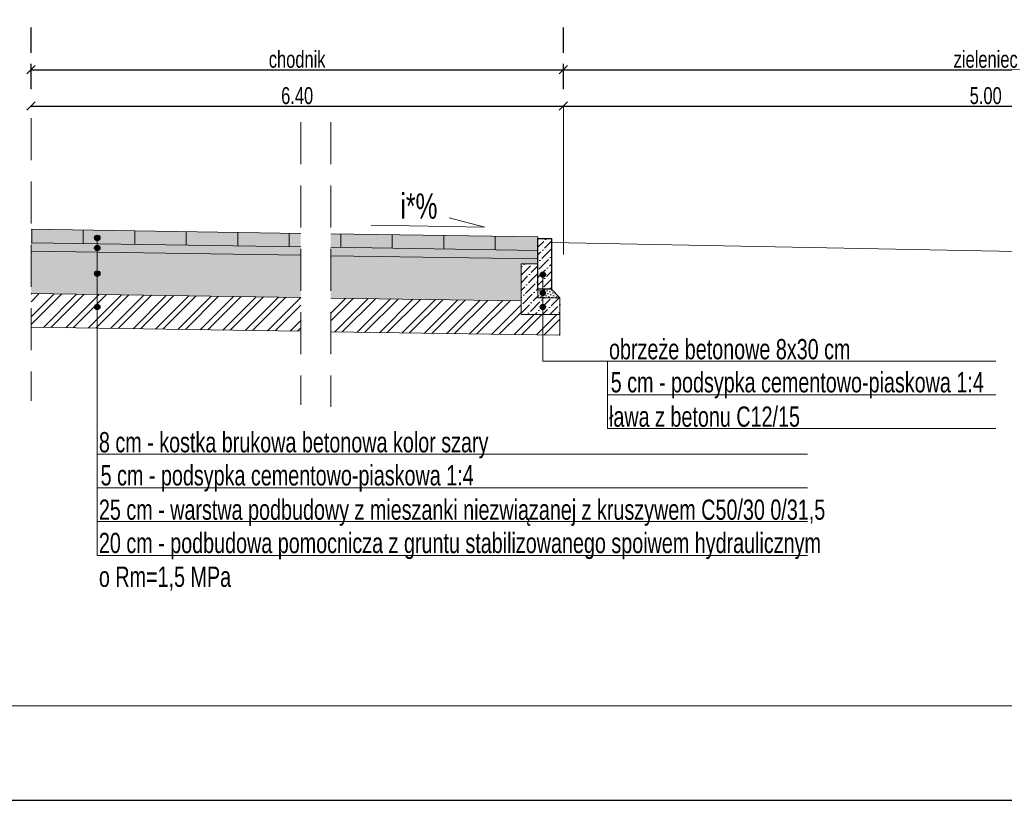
# Model space of a CAD drawing. Extents: x 1619 to 1766, y 1450 to 1506.
# Tile 5 of 19: x 1705.36 to 1711.19, y 1459.24 to 1463.86. Entities that reach past the tile are written whole.
import ezdxf

# ---------------------------------------------------------------- set-up
doc = ezdxf.new("R2010")
doc.units = 0
doc.linetypes.add('DASHED', pattern=[0.75, 0.5, -0.25])
doc.layers.get('0').update_dxf_attribs({"lineweight": 9})
doc.layers.add('_STR ramka', color=2, linetype='Continuous', lineweight=40, plot=False)
doc.layers.add('_STR_wymiary', color=7, linetype='Continuous', lineweight=18)
doc.styles.add('STR_Arial', font='arialnarrow.ttf', dxfattribs={"width": 0.85})
doc.linetypes.add('ZIGZAG', pattern='A,0.0001,-0.2,[131,ltypeshp.shx,S=0.2,R=0,X=-0.2,Y=0],-0.4,[131,ltypeshp.shx,S=0.2,R=180,X=0.2,Y=0],-0.2', length=0.8001)
doc.dimstyles.new('STR_50', dxfattribs={"dimtxt": 0.1, "dimasz": 0.05, "dimexe": 0.1, "dimexo": 0.25, "dimgap": 0.01, "dimtad": 1, "dimzin": 0, "dimdsep": 46, "dimtxsty": 'STR_Arial', "dimblk": 'ARCHTICK', "dimcen": 0, "dimazin": 0, "dimtfac": 1, "dimtofl": 0, "dimtmove": 0, "dimatfit": 3, "dimldrblk": 'DOTSMALL', "dimfxl": 0, "dimtolj": 1, "dimtzin": 0, "dimarcsym": 0})

# ---------------------------------------------------------------- blocks, each defined once
blk = doc.blocks.new('_ArchTick')
at = {"color": 0, "linetype": 'ByBlock', "lineweight": 60, "const_width": 0.15}
blk.add_lwpolyline([(-0.5, -0.5), (0.5, 0.5)], dxfattribs=at)
blk = doc.blocks.new('*D1479')
at = {"color": 0, "lineweight": -2}
for p, q in [((1705.4277, 1463.599), (1705.4277, 1463.449)), ((1708.5785, 1463.599), (1708.5785, 1463.449)), ((1705.4277, 1463.349), (1708.5785, 1463.349))]:
    blk.add_line(p, q, dxfattribs=at)
at = {"layer": 'Defpoints', "color": 0}
for p in [(1705.4277, 1463.349), (1708.5785, 1463.349), (1708.5785, 1463.349)]:
    blk.add_point(p, dxfattribs=at)
at = {"color": 0, "linetype": 'ByBlock', "lineweight": -2, "xscale": 0.05, "yscale": 0.05, "zscale": 0.05, "rotation": 180}
blk.add_blockref('_ArchTick', (1705.4277, 1463.349), dxfattribs=at)
at = {"color": 0, "linetype": 'ByBlock', "lineweight": -2, "xscale": 0.05, "yscale": 0.05, "zscale": 0.05}
blk.add_blockref('_ArchTick', (1708.5785, 1463.349), dxfattribs=at)
at = {"color": 0, "lineweight": 13, "insert": (1707.0031, 1463.41), "char_height": 0.1, "attachment_point": 5, "style": 'STR_Arial'}
blk.add_mtext('\\A1;\\A1;6.40', dxfattribs=at)
blk = doc.blocks.new('_DotSmall')
at = {"color": 0, "linetype": 'ByBlock', "lineweight": 60, "const_width": 0.5}
blk.add_lwpolyline([(-0.0625, 0, 1), (0.0625, 0, 1)], format="xyb", close=True, dxfattribs=at)
blk = doc.blocks.new('*D1480')
at = {"color": 0, "lineweight": -2}
for p, q in [((1705.4277, 1463.8141), (1705.4277, 1463.6641)), ((1708.5785, 1463.8141), (1708.5785, 1463.6641)), ((1705.4277, 1463.5641), (1708.5785, 1463.5641))]:
    blk.add_line(p, q, dxfattribs=at)
at = {"layer": 'Defpoints', "color": 0}
for p in [(1705.4277, 1463.5641), (1708.5785, 1463.5641), (1708.5785, 1463.5641)]:
    blk.add_point(p, dxfattribs=at)
at = {"color": 0, "linetype": 'ByBlock', "lineweight": -2, "xscale": 0.05, "yscale": 0.05, "zscale": 0.05, "rotation": 180}
blk.add_blockref('_ArchTick', (1705.4277, 1463.5641), dxfattribs=at)
at = {"color": 0, "linetype": 'ByBlock', "lineweight": -2, "xscale": 0.05, "yscale": 0.05, "zscale": 0.05}
blk.add_blockref('_ArchTick', (1708.5785, 1463.5641), dxfattribs=at)
at = {"color": 0, "lineweight": 13, "insert": (1707.0031, 1463.6249), "char_height": 0.1, "attachment_point": 5, "style": 'STR_Arial'}
blk.add_mtext('\\A1;\\A1;chodnik', dxfattribs=at)
blk = doc.blocks.new('*D1481')
at = {"color": 0, "lineweight": -2}
for p, q in [((1708.5785, 1463.599), (1708.5785, 1463.449)), ((1713.5785, 1463.599), (1713.5785, 1463.449)), ((1708.5785, 1463.349), (1713.5785, 1463.349))]:
    blk.add_line(p, q, dxfattribs=at)
at = {"layer": 'Defpoints', "color": 0}
for p in [(1708.5785, 1463.349), (1713.5785, 1463.349), (1713.5785, 1463.349)]:
    blk.add_point(p, dxfattribs=at)
at = {"color": 0, "linetype": 'ByBlock', "lineweight": -2, "xscale": 0.05, "yscale": 0.05, "zscale": 0.05, "rotation": 180}
blk.add_blockref('_ArchTick', (1708.5785, 1463.349), dxfattribs=at)
at = {"color": 0, "linetype": 'ByBlock', "lineweight": -2, "xscale": 0.05, "yscale": 0.05, "zscale": 0.05}
blk.add_blockref('_ArchTick', (1713.5785, 1463.349), dxfattribs=at)
at = {"color": 0, "lineweight": 13, "insert": (1711.0785, 1463.41), "char_height": 0.1, "attachment_point": 5, "style": 'STR_Arial'}
blk.add_mtext('\\A1;5.00', dxfattribs=at)
blk = doc.blocks.new('*D1482')
at = {"color": 0, "lineweight": -2}
for p, q in [((1708.5785, 1463.8141), (1708.5785, 1463.6641)), ((1713.5785, 1463.8141), (1713.5785, 1463.6641)), ((1708.5785, 1463.5641), (1713.5785, 1463.5641))]:
    blk.add_line(p, q, dxfattribs=at)
at = {"layer": 'Defpoints', "color": 0}
for p in [(1708.5785, 1463.5641), (1713.5785, 1463.5641), (1713.5785, 1463.5641)]:
    blk.add_point(p, dxfattribs=at)
at = {"color": 0, "linetype": 'ByBlock', "lineweight": -2, "xscale": 0.05, "yscale": 0.05, "zscale": 0.05, "rotation": 180}
blk.add_blockref('_ArchTick', (1708.5785, 1463.5641), dxfattribs=at)
at = {"color": 0, "linetype": 'ByBlock', "lineweight": -2, "xscale": 0.05, "yscale": 0.05, "zscale": 0.05}
blk.add_blockref('_ArchTick', (1713.5785, 1463.5641), dxfattribs=at)
at = {"color": 0, "lineweight": 13, "insert": (1711.0785, 1463.6249), "char_height": 0.1, "attachment_point": 5, "style": 'STR_Arial'}
blk.add_mtext('\\A1;\\A1;zieleniec', dxfattribs=at)
blk = doc.blocks.new('popopo')
at = {"layer": '_STR_wymiary', "lineweight": 30}
h = blk.add_hatch(color=256, dxfattribs=at)
h.dxf.hatch_style = 1
edge = h.paths.add_edge_path()
edge.add_arc((0, 0), 0.016, 0, 360)
blk.add_circle((0, 0), 0.016, dxfattribs=at)

msp = doc.modelspace()

# ---------------------------------------------------------------- hatches: boundary and pattern name
at = {"lineweight": 5}
h = msp.add_hatch(dxfattribs=at)
h.set_pattern_fill('DOTS', color=256, scale=0.01, angle=45, style=0)
h.set_pattern_definition([(45, (-2975.490572, -2999.767344), (-0.005612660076, 0.016837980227), [0, -0.015875])])
h.paths.add_polyline_path([(1707.2018, 1462.5125), (1708.4285, 1462.4941), (1708.4285, 1462.4441), (1707.2018, 1462.4625)])
h.paths.add_polyline_path([(1707.0248, 1462.4651), (1705.4285, 1462.4891), (1705.4285, 1462.5391), (1707.0248, 1462.5151)])
h = msp.add_hatch(dxfattribs=at)
h.set_pattern_fill('DOTS', color=256, scale=0.01, angle=45, style=0)
h.set_pattern_definition([(45, (238.874229, 8.047358), (-0.00561266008, 0.01683798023), [0, -0.015875])])
h.paths.add_polyline_path([(1708.5585, 1462.2141), (1708.5085, 1462.2641), (1708.4285, 1462.2641), (1708.4285, 1462.2141)])
at = {"layer": '_STR_wymiary', "lineweight": 5}
h = msp.add_hatch(color=255, dxfattribs=at)
h.dxf.hatch_style = 1
h.paths.add_polyline_path([(1707.2018, 1462.5925), (1708.4285, 1462.5741), (1708.4285, 1462.5641), (1708.4285, 1462.4941), (1707.2018, 1462.5125)])
h.paths.add_polyline_path([(1707.0248, 1462.5151), (1705.4285, 1462.5391), (1705.4285, 1462.6191), (1707.0248, 1462.5951)])
h = msp.add_hatch(dxfattribs=at)
h.set_pattern_fill('CTYSQST', color=0, scale=0.001)
h.set_pattern_definition([(0, (-1598.2947, -1530.05757), (0, 0.3048), []), (90, (-1598.2947, -1530.05757), (-0.3048, 2e-17), [])])
h.paths.add_polyline_path([(1705.4285, 1462.5391), (1708.4285, 1462.4941), (1708.4285, 1462.5641), (1708.4285, 1462.5741), (1705.4285, 1462.6191)])
h = msp.add_hatch(dxfattribs=at)
h.set_pattern_fill('ANSI36', color=5, scale=0.01)
h.set_pattern_definition([(45, (56.785593, -49.801268), (0.01683798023, 0.06173926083), [0.079375, -0.015875, 0, -0.015875])])
h.paths.add_polyline_path([(1708.5085, 1462.5641), (1708.4285, 1462.5641), (1708.4285, 1462.5001), (1708.4285, 1462.4141), (1708.4285, 1462.2641), (1708.5085, 1462.2641), (1708.5085, 1462.5241)])
h = msp.add_hatch(dxfattribs=at)
h.set_pattern_fill('stones', color=0, scale=0.2, pattern_type=2)
h.set_pattern_definition([(0, (-3202.2059, -3028.27303), (0, 0.2), [0.01, -0.03, 0.01, -0.15]), (0, (-3202.1559, -3028.25303), (0, 0.2), [0.01, -0.19]), (0, (-3202.2559, -3028.23303), (0, 0.2), [0.02, -0.18]), (0, (-3202.3059, -3028.22303), (0, 0.2), [0.03, -0.17]), (0, (-3202.2059, -3028.21303), (0, 0.2), [0.02, -0.02, 0.03, -0.13]), (0, (-3202.2159, -3028.18303), (0, 0.2), [0.03, -0.17]), (0, (-3202.2659, -3028.17303), (0, 0.2), [0.03, -0.07, 0.03, -0.07]), (0, (-3202.3059, -3028.14303), (0, 0.2), [0.03, -0.01, 0.01, -0.15]), (0, (-3202.1759, -3028.12303), (0, 0.2), [0.01, -0.19]), (0, (-3202.2159, -3028.10303), (0, 0.2), [0.02, -0.18]), (90, (-3202.3459, -3028.09303), (-0.2, 1e-17), [0.02, -0.18]), (90, (-3202.3259, -3028.23303), (-0.2, 1e-17), [0.01, -0.02, 0.03, -0.14]), (90, (-3202.2759, -3028.21303), (-0.2, 1e-17), [0.04, -0.01, 0.01, -0.14]), (90, (-3202.2459, -3028.16303), (-0.2, 1e-17), [0.03, -0.17]), (90, (-3202.2359, -3028.25303), (-0.2, 1e-17), [0.02, -0.18]), (90, (-3202.2259, -3028.09303), (-0.2, 1e-17), [0.02, -0.18]), (90, (-3202.2159, -3028.21303), (-0.2, 1e-17), [0.02, -0.1, 0.01, -0.07]), (90, (-3202.1859, -3028.11303), (-0.2, 1e-17), [0.01, -0.01, 0.01, -0.17]), (90, (-3202.1759, -3028.20303), (-0.2, 1e-17), [0.02, -0.03, 0.02, -0.13]), (90, (-3202.1659, -3028.25303), (-0.2, 1e-17), [0.02, -0.18]), (45, (-3202.3359, -3028.25303), (0, 0.2), [0.0282842, -0.05656854, 0.0424264, -0.1555635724]), (45, (-3202.3459, -3028.25303), (0, 0.2), [0.028284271, -0.254558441]), (45, (-3202.2359, -3028.23303), (0, 0.2), [0.028284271, -0.254558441]), (45, (-3202.2559, -3028.13303), (0, 0.2), [0.028284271, -0.254558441]), (45, (-3202.1659, -3028.23303), (0, 0.2), [0.028284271, -0.254558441]), (45, (-3202.3359, -3028.21303), (0, 0.2), [0.0141421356, -0.268700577]), (45, (-3202.3159, -3028.15303), (0, 0.2), [0.0141421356, -0.268700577]), (45, (-3202.2959, -3028.22303), (0, 0.2), [0.0141421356, -0.268700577]), (45, (-3202.2759, -3028.15303), (0, 0.2), [0.0141421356, -0.268700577]), (45, (-3202.2159, -3028.19303), (0, 0.2), [0.0141421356, -0.268700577]), (45, (-3202.2159, -3028.08303), (0, 0.2), [0.0141421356, -0.268700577]), (45, (-3202.1959, -3028.10303), (0, 0.2), [0.0141421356, -0.268700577]), (45, (-3202.1859, -3028.21303), (0, 0.2), [0.0141421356, -0.268700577]), (45, (-3202.1759, -3028.26303), (0, 0.2), [0.0141421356, -0.268700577]), (45, (-3202.1759, -3028.18303), (0, 0.2), [0.0141421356, -0.268700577]), (45, (-3202.1759, -3028.08303), (0, 0.2), [0.0141421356, -0.268700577]), (45, (-3202.1659, -3028.12303), (0, 0.2), [0.0141421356, -0.268700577]), (135, (-3202.2059, -3028.10303), (-0.2, 4e-17), [0.0141421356, -0.268700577]), (135, (-3202.1859, -3028.08303), (-0.2, 4e-17), [0.0141421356, -0.268700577]), (135, (-3202.1759, -3028.12303), (-0.2, 4e-17), [0.0141421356, -0.268700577]), (135, (-3202.1459, -3028.08303), (-0.2, 4e-17), [0.0141421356, -0.268700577]), (135, (-3202.2459, -3028.15303), (-0.2, 4e-17), [0.0141421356, -0.268700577]), (135, (-3202.2659, -3028.17303), (-0.2, 4e-17), [0.0141421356, -0.268700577]), (135, (-3202.3259, -3028.22303), (-0.2, 4e-17), [0.0141421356, -0.268700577]), (135, (-3202.3059, -3028.22303), (-0.2, 4e-17), [0.0141421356, -0.268700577]), (135, (-3202.2859, -3028.15303), (-0.2, 4e-17), [0.0141421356, -0.268700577]), (135, (-3202.3259, -3028.18303), (-0.2, 4e-17), [0.0141421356, -0.268700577]), (135, (-3202.2059, -3028.21303), (-0.2, 4e-17), [0.0141421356, -0.268700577]), (135, (-3202.1759, -3028.19303), (-0.2, 4e-17), [0.0141421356, -0.268700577]), (135, (-3202.1659, -3028.23303), (-0.2, 4e-17), [0.0141421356, -0.268700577]), (135, (-3202.1659, -3028.21303), (-0.2, 4e-17), [0.0141421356, -0.268700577]), (135, (-3202.1559, -3028.25303), (-0.2, 4e-17), [0.0141421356, -0.268700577]), (135, (-3202.3159, -3028.13303), (-0.2, 4e-17), [0.028284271, -0.254558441]), (135, (-3202.2159, -3028.19303), (-0.2, 4e-17), [0.028284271, -0.254558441]), (135, (-3202.2259, -3028.26303), (-0.2, 4e-17), [0.070710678, -0.2121320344]), (26.5650512, (-3202.3459, -3028.17303), (0.2, 8e-11), [0.02236, -0.4248535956]), (26.5650512, (-3202.3159, -3028.23303), (0.2, 8e-11), [0.02236, -0.4248535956]), (26.5650512, (-3202.2759, -3028.14303), (0.2, 8e-11), [0.02236, -0.4248535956]), (26.5650512, (-3202.1959, -3028.27303), (0.2, 8e-11), [0.02236, -0.4248535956]), (26.5650512, (-3202.2259, -3028.22303), (0.2, 8e-11), [0.02236, -0.4248535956]), (26.5650512, (-3202.2059, -3028.18303), (0.2, 8e-11), [0.02236, -0.4248535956]), (26.5650512, (-3202.2359, -3028.11303), (0.2, 8e-11), [0.02236, -0.4248535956]), (26.5650512, (-3202.1659, -3028.12303), (0.2, 8e-11), [0.02236, -0.4248535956]), (63.4349488, (-3202.3259, -3028.17303), (8e-11, 0.2), [0.02236, -0.4248535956]), (63.4349488, (-3202.3259, -3028.16303), (8e-11, 0.2), [0.02236, -0.4248535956]), (63.4349488, (-3202.2459, -3028.13303), (8e-11, 0.2), [0.04472, -0.4024935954]), (63.4349488, (-3202.1759, -3028.14303), (8e-11, 0.2), [0.02236, -0.4248535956]), (63.4349488, (-3202.1859, -3028.17303), (8e-11, 0.2), [0.02236, -0.4248535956]), (63.4349488, (-3202.2859, -3028.21303), (8e-11, 0.2), [0.02236, -0.4248535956]), (63.4349488, (-3202.1859, -3028.10303), (8e-11, 0.2), [0.02236, -0.4248535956]), (63.4349488, (-3202.1559, -3028.11303), (8e-11, 0.2), [0.02236, -0.4248535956]), (116.5650512, (-3202.3359, -3028.11303), (-8e-11, 0.2), [0.02236, -0.4248535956]), (116.5650512, (-3202.2259, -3028.27303), (-8e-11, 0.2), [0.02236, -0.4248535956]), (116.5650512, (-3202.3159, -3028.14303), (-8e-11, 0.2), [0.02236, -0.4248535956]), (116.5650512, (-3202.1659, -3028.16303), (-8e-11, 0.2), [0.02236, -0.4248535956]), (116.5650512, (-3202.2359, -3028.17303), (-8e-11, 0.2), [0.02236, -0.4248535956]), (116.5650512, (-3202.1759, -3028.13303), (-8e-11, 0.2), [0.02236, -0.4248535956]), (116.5650512, (-3202.2759, -3028.17303), (-8e-11, 0.2), [0.02236, -0.4248535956]), (116.5650512, (-3202.3159, -3028.21303), (-8e-11, 0.2), [0.02236, -0.4248535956]), (153.4349488, (-3202.3259, -3028.12303), (-0.2, 8e-11), [0.02236, -0.4248535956]), (153.4349488, (-3202.2559, -3028.23303), (-0.2, 8e-11), [0.02236, -0.4248535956]), (153.4349488, (-3202.2959, -3028.14303), (-0.2, 8e-11), [0.02236, -0.4248535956]), (153.4349488, (-3202.1759, -3028.22303), (-0.2, 8e-11), [0.02236, -0.4248535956]), (153.4349488, (-3202.2059, -3028.27303), (-0.2, 8e-11), [0.02236, -0.4248535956]), (153.4349488, (-3202.1859, -3028.11303), (-0.2, 8e-11), [0.02236, -0.4248535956]), (153.4349488, (-3202.2159, -3028.18303), (-0.2, 8e-11), [0.02236, -0.4248535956]), (153.4349488, (-3202.3259, -3028.12303), (-0.2, 8e-11), [0.02236, -0.4248535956]), (153.4349488, (-3202.1459, -3028.17303), (-0.2, 8e-11), [0.02236, -0.4248535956]), (243.4349488, (-3202.3359, -3028.25303), (-8e-11, -0.2), [0.02236, -0.4248535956])])
h.paths.add_polyline_path([(1707.2018, 1462.4625), (1708.4285, 1462.4441), (1708.4285, 1462.4141), (1708.3282, 1462.4141), (1708.3282, 1462.2641), (1708.3282, 1462.2141), (1708.3282, 1462.1956), (1707.2018, 1462.2124)])
h.paths.add_polyline_path([(1707.0248, 1462.2151), (1705.4285, 1462.239), (1705.4285, 1462.4891), (1707.0248, 1462.4651)])
h = msp.add_hatch(dxfattribs=at)
h.set_pattern_fill('ANSI36', color=0, scale=0.01)
h.set_pattern_definition([(45, (-1545.090406, -1553.678342), (0.01683798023, 0.06173926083), [0.079375, -0.015875, 0, -0.015875])])
h.paths.add_polyline_path([(1708.4285, 1462.2641), (1708.4285, 1462.4141), (1708.3285, 1462.4141), (1708.3285, 1462.1141), (1708.5585, 1462.1141), (1708.5585, 1462.2141), (1708.4285, 1462.2141)])
h = msp.add_hatch(dxfattribs=at)
h.set_pattern_fill('ANSI32', color=0, scale=0.01)
h.set_pattern_definition([(45, (-4804.51728, -4532.06455), (-0.0673519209, 0.0673519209), []), (45, (-4804.47238, -4532.06455), (-0.0673519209, 0.0673519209), [])])
h.paths.add_polyline_path([(1707.0248, 1462.0151), (1705.4285, 1462.039), (1705.4285, 1462.239), (1707.0248, 1462.2151)])
h.paths.add_polyline_path([(1708.5585, 1462.1141), (1708.5585, 1461.9921), (1707.2018, 1462.0125), (1707.2018, 1462.2124), (1708.3282, 1462.1956), (1708.3282, 1462.1141)])

# ---------------------------------------------------------------- linework, layer by layer
at = {"lineweight": 5}
msp.add_lwpolyline([(1688.027, 1473.5355), (1757.6828, 1473.5355), (1757.6828, 1459.798), (1688.027, 1459.798)], close=True, dxfattribs=at)
at = {"linetype": 'DASHED', "lineweight": 13, "ltscale": 0.5}
for points in [[(1705.4285, 1463.278), (1705.4285, 1461.6044)], [(1707.0248, 1463.2541), (1707.0248, 1461.5805)], [(1707.2018, 1463.2541), (1707.2018, 1461.5671)]]:
    msp.add_lwpolyline(points, dxfattribs=at)
for points in [[(1707.4419, 1462.6446), (1708.1138, 1462.6312), (1707.9035, 1462.6871)], [(1708.4285, 1462.4141), (1708.3285, 1462.4141), (1708.3285, 1462.1141), (1708.5585, 1462.1141), (1708.5585, 1462.2141), (1708.4285, 1462.2141), (1708.4285, 1462.2641)], [(1708.5085, 1462.2641), (1708.5585, 1462.2141)]]:
    msp.add_lwpolyline(points)
at = {"color": 190, "lineweight": 30}
msp.add_lwpolyline([(1708.4285, 1462.5641), (1708.5085, 1462.5641), (1708.5085, 1462.2641), (1708.4285, 1462.2641)], close=True, dxfattribs=at)
at = {"layer": '_STR ramka', "lineweight": 30}
msp.add_lwpolyline([(1685.9845, 1474.0884), (1685.9845, 1459.2384), (1758.7554, 1459.2384), (1758.7554, 1474.0884), (1685.9845, 1474.0884)], dxfattribs=at)
at = {"layer": '_STR_wymiary', "lineweight": 5}
for points in [[(1708.5792, 1462.469), (1708.5792, 1463.349)], [(1707.0248, 1462.5951), (1705.4285, 1462.6191)], [(1708.4285, 1462.5641), (1708.4285, 1462.5741), (1707.2018, 1462.5925)], [(1707.0248, 1462.5151), (1705.4285, 1462.5391)], [(1707.0248, 1462.4651), (1705.4285, 1462.4891)], [(1708.4285, 1462.4941), (1707.2018, 1462.5125)], [(1708.4285, 1462.4441), (1707.2018, 1462.4625)], [(1707.0248, 1462.2151), (1705.4285, 1462.239)], [(1708.3282, 1462.1956), (1707.2018, 1462.2124)], [(1708.5585, 1462.1141), (1708.5585, 1461.9921), (1707.2018, 1462.0125)], [(1707.0248, 1462.0151), (1705.4285, 1462.039)]]:
    msp.add_lwpolyline(points, dxfattribs=at)
at = {"layer": '_STR_wymiary', "lineweight": 15}
for points in [[(1705.8199, 1462.5685), (1705.8199, 1461.2885), (1710.023, 1461.2885)], [(1708.8392, 1461.4394), (1708.8392, 1461.8394), (1708.4572, 1461.8394), (1708.4572, 1462.3508)], [(1708.8392, 1461.8394), (1708.8392, 1461.8394), (1711.1392, 1461.8394)], [(1705.8199, 1461.6885), (1705.8199, 1461.4885), (1705.8199, 1461.4885)], [(1708.8392, 1461.6394), (1708.8392, 1461.6394), (1711.1392, 1461.6394)], [(1708.8392, 1461.4394), (1708.8392, 1461.4394), (1711.1392, 1461.4394)], [(1705.8199, 1461.2885), (1705.8199, 1461.0885), (1710.023, 1461.0885)], [(1705.8199, 1461.0885), (1705.8199, 1460.8885), (1710.023, 1460.8885)], [(1705.8199, 1460.8885), (1705.8199, 1460.6885), (1710.023, 1460.6885)]]:
    msp.add_lwpolyline(points, dxfattribs=at)
at = {"layer": '_STR_wymiary', "color": 92, "linetype": 'ZIGZAG', "lineweight": 15, "ltscale": 0.1}
msp.add_lwpolyline([(1708.5085, 1462.5407), (1713.498, 1462.4441)], dxfattribs=at)

# ---------------------------------------------------------------- block references
at = {"layer": '_STR_wymiary', "color": 1, "lineweight": 30}
for p in [(1705.8199, 1462.5685), (1705.8199, 1462.5082), (1705.8199, 1462.3571), (1708.4572, 1462.3508), (1708.4572, 1462.2415), (1705.8199, 1462.1587), (1708.4572, 1462.1595)]:
    msp.add_blockref('popopo', p, dxfattribs=at)

# ---------------------------------------------------------------- texts
at = {"lineweight": 18, "style": 'STR_Arial', "width": 0.85}
msp.add_text('i*%%%', height=0.15, rotation=0.00099, dxfattribs=at).set_placement((1707.6145, 1462.6817))
at = {"lineweight": 18, "char_height": 0.12, "attachment_point": 1, "style": 'STR_Arial'}
for s, insert, width in [('obrzeże betonowe 8x30 cm', (1708.8491, 1461.9696), 4.638791), ('5 cm - podsypka cementowo-piaskowa 1:4', (1708.8591, 1461.7736), 4.638791), ('{\\A1;ława z betonu C12/15}', (1708.849, 1461.5702), 4.269026), ('8 cm - kostka brukowa betonowa kolor szary', (1705.8298, 1461.4187), 4.638791), ('5 cm - podsypka cementowo-piaskowa 1:4', (1705.8398, 1461.2227), 4.638791), ('{\\A1;25 cm - warstwa podbudowy z mieszanki niezwiązanej z kruszywem C50/30 0/31,5}', (1705.8297, 1461.0193), 4.437937), ('{\\A1;20 cm - podbudowa pomocnicza z gruntu stabilizowanego spoiwem hydraulicznym}\\P{\\A1;o Rm=1,5 MPa}', (1705.8297, 1460.8223), 4.269026)]:
    msp.add_mtext(s, dxfattribs=dict(at, insert=insert, width=width))

# ---------------------------------------------------------------- dimensions: what is measured, and where the dimension line sits
at = {"lineweight": 13}
for p1, p2, text, picture, middle in [((1705.4277, 1463.5641), (1708.5785, 1463.5641), '\\A1;chodnik', '*D1480', (1707.0031, 1463.6249)), ((1708.5785, 1463.5641), (1713.5785, 1463.5641), '\\A1;zieleniec', '*D1482', (1711.0785, 1463.6249)), ((1705.4277, 1463.349), (1708.5785, 1463.349), '\\A1;6.40', '*D1479', (1707.0031, 1463.41))]:
    dim = msp.add_aligned_dim(p1=p1, p2=p2, distance=0, text=text, dimstyle='STR_50', override={"dimtxsty": 'STR_Arial', "dimldrblk": 'DotSmall'}, dxfattribs=at)
    dim.commit()
    dim.dimension.update_dxf_attribs({"geometry": picture, "text_midpoint": middle})
dim = msp.add_aligned_dim(p1=(1708.5785, 1463.349), p2=(1713.5785, 1463.349), distance=0, dimstyle='STR_50', override={"dimtxsty": 'STR_Arial', "dimldrblk": 'DotSmall'}, dxfattribs=at)
dim.commit()
dim.dimension.update_dxf_attribs({"geometry": '*D1481', "text_midpoint": (1711.0785, 1463.41)})

doc.saveas('drawing.dxf')
